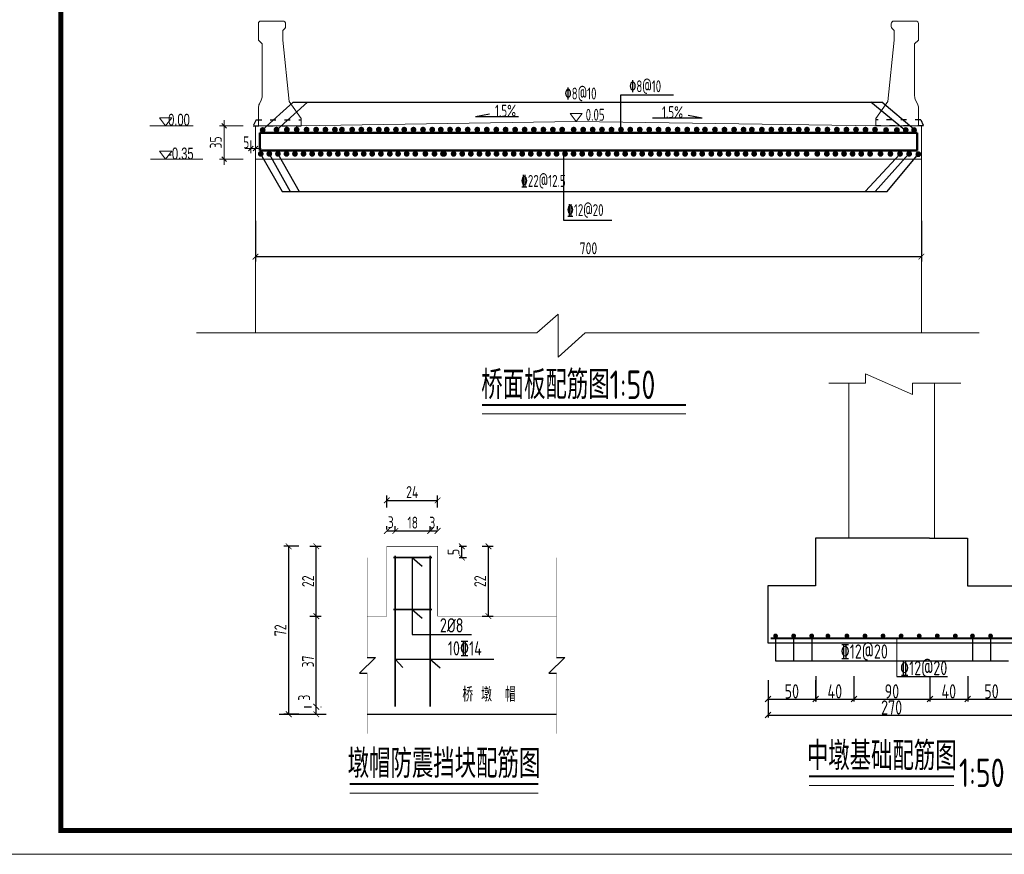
# Model space of a CAD drawing. Header units: inches. Extents: x 112594 to 193184, y 44995 to 116598.
# Tile 5 of 153: x 117763 to 119833, y 44995 to 46749. Entities that reach past the tile are written whole.
import ezdxf

# ---------------------------------------------------------------- set-up
doc = ezdxf.new("R2010")
doc.units = ezdxf.units.IN
doc.header["$MEASUREMENT"] = 0
doc.linetypes.add('ACAD_ISO03W100', pattern=[30, 12, -18])
doc.layers.get('0').update_dxf_attribs({"lineweight": 15})
for name, color, linetype in [('1', 7, 'Continuous'), ('尺寸', 7, 'Continuous'), ('配筋2', 2, 'Continuous')]:
    doc.layers.add(name, color=color, linetype=linetype)
for name, color, linetype, lineweight in [('2CSX', 1, 'Continuous', 40), ('BM1', 7, 'Continuous', 15), ('文字', 7, 'Continuous', 20), ('标准线', 2, 'Continuous', 20), ('细实线', 4, 'Continuous', 25), ('虚线', 2, 'ACAD_ISO03W100', 25), ('轮廓线', 1, 'Continuous', 40), ('配筋1', 1, 'Continuous', 50)]:
    doc.layers.add(name, color=color, linetype=linetype, lineweight=lineweight)
doc.styles.add('HZTXT', font='tssdeng.shx', dxfattribs={"width": 0.75, "bigfont": 'hztxt.shx'})
doc.styles.get("Standard").update_dxf_attribs({"font": 'hztxt_e.shx', "width": 0.7, "bigfont": 'hztxt.shx'})
doc.styles.add('TSSD_Dimension', font='Tssdeng.shx', dxfattribs={"width": 0.7, "bigfont": 'hztxt.shx'})
doc.dimstyles.new('3', dxfattribs={"dimtxt": 25, "dimasz": 12, "dimexe": 10, "dimexo": 30, "dimgap": 5, "dimtad": 1, "dimdec": 0, "dimzin": 0, "dimdsep": 46, "dimtxsty": 'HZTXT', "dimblk": 'ARCHTICK', "dimcen": 0, "dimclrt": 7, "dimazin": 2, "dimtfac": 1, "dimtdec": 0, "dimtix": 1, "dimtmove": 2, "dimatfit": 3, "dimfxl": 250, "dimtolj": 1, "dimtzin": 0, "dimarcsym": 0})
doc.dimstyles.new('6', dxfattribs={"dimtxt": 25, "dimasz": 12, "dimexe": 10, "dimexo": 130, "dimgap": 5, "dimtad": 1, "dimdec": 0, "dimzin": 0, "dimdsep": 46, "dimtxsty": 'HZTXT', "dimblk": 'ARCHTICK', "dimcen": 0, "dimclrt": 7, "dimazin": 2, "dimtfac": 1, "dimtdec": 0, "dimtix": 1, "dimtmove": 2, "dimatfit": 3, "dimfxl": 250, "dimtolj": 1, "dimtzin": 0, "dimarcsym": 0})
doc.dimstyles.new('ISO-25', dxfattribs={"dimtxt": 25, "dimasz": 10, "dimexe": 10, "dimexo": 12, "dimgap": 4, "dimtad": 1, "dimdec": 0, "dimdsep": 46, "dimtxsty": 'HZTXT', "dimblk": 'OBLIQUE', "dimcen": 2.5, "dimdle": 12, "dimclrd": 3, "dimclre": 3, "dimclrt": 3, "dimadec": 0, "dimazin": 0, "dimtfac": 1, "dimtdec": 0, "dimtmove": 2, "dimatfit": 3, "dimfxl": 40, "dimfxlon": 1, "dimarcsym": 0})
doc.dimstyles.new('副本STANDARD', dxfattribs={"dimtxt": 45, "dimasz": 7.5, "dimexe": 5, "dimexo": 2.5, "dimgap": 1, "dimtad": 1, "dimdec": 0, "dimzin": 1, "dimdsep": 46, "dimtxsty": 'HZTXT', "dimblk1": 'OBLIQUE', "dimblk2": 'OBLIQUE', "dimsah": 1, "dimcen": 10, "dimclrd": 4, "dimclre": 4, "dimclrt": 4, "dimadec": 0, "dimazin": 0, "dimtfac": 1, "dimtdec": 0, "dimtmove": 2, "dimatfit": 3, "dimldrblk": 'OBLIQUE', "dimfxl": 1, "dimtolj": 1, "dimtzin": 0, "dimarcsym": 0})

# ---------------------------------------------------------------- blocks, each defined once
blk = doc.blocks.new('_ArchTick')
at = {"color": 0, "linetype": 'ByBlock', "const_width": 0.15}
blk.add_lwpolyline([(-0.5, -0.5), (0.5, 0.5)], dxfattribs=at)
blk = doc.blocks.new('*D2239')
at = {"color": 0, "lineweight": -2}
for p, q in [((118686.8, 45642.5), (118702.4, 45642.5)), ((118692.4, 45618.8), (118692.4, 45642.5)), ((118686.8, 45618.8), (118702.4, 45618.8))]:
    blk.add_line(p, q, dxfattribs=at)
at = {"color": 0, "lineweight": -2, "xscale": 12, "yscale": 12, "zscale": 12}
for p, rotation in [((118692.4, 45642.5), 90), ((118692.4, 45618.8), 270)]:
    blk.add_blockref('_ArchTick', p, dxfattribs=dict(at, rotation=rotation))
at = {"color": 7, "insert": (118674.9, 45630.6), "char_height": 25, "attachment_point": 5, "rotation": 90, "style": 'HZTXT'}
blk.add_mtext('\\A1;5', dxfattribs=at)
blk = doc.blocks.new('*D2240')
at = {"color": 0, "lineweight": -2}
for p, q in [((118734.9, 45642.5), (118758.3, 45642.5)), ((118748.3, 45495.7), (118748.3, 45642.5)), ((118734.9, 45495.7), (118758.3, 45495.7))]:
    blk.add_line(p, q, dxfattribs=at)
at = {"color": 0, "lineweight": -2, "xscale": 12, "yscale": 12, "zscale": 12}
for p, rotation in [((118748.3, 45642.5), 90), ((118748.3, 45495.7), 270)]:
    blk.add_blockref('_ArchTick', p, dxfattribs=dict(at, rotation=rotation))
at = {"color": 7, "insert": (118730.8, 45569.1), "char_height": 25, "attachment_point": 5, "rotation": 90, "style": 'HZTXT'}
blk.add_mtext('\\A1;22', dxfattribs=at)
blk = doc.blocks.new('*D2241')
at = {"color": 0, "lineweight": -2}
for p, q in [((118534.7, 45724.2), (118534.7, 45749)), ((118641.4, 45724.2), (118641.4, 45749)), ((118534.7, 45739), (118641.4, 45739))]:
    blk.add_line(p, q, dxfattribs=at)
at = {"color": 0, "lineweight": -2, "xscale": 12, "yscale": 12, "zscale": 12, "rotation": 180}
blk.add_blockref('_ArchTick', (118534.7, 45739), dxfattribs=at)
at = {"color": 0, "lineweight": -2, "xscale": 12, "yscale": 12, "zscale": 12}
blk.add_blockref('_ArchTick', (118641.4, 45739), dxfattribs=at)
at = {"color": 7, "insert": (118588.1, 45756.5), "char_height": 25, "attachment_point": 5, "style": 'HZTXT'}
blk.add_mtext('\\A1;24', dxfattribs=at)
blk = doc.blocks.new('*D2242')
at = {"color": 0, "lineweight": -2}
for p, q in [((118625.6, 45676), (118625.6, 45684.7)), ((118625.6, 45674.7), (118641.4, 45674.7)), ((118641.4, 45678), (118641.4, 45684.7))]:
    blk.add_line(p, q, dxfattribs=at)
at = {"color": 0, "lineweight": -2, "xscale": 12, "yscale": 12, "zscale": 12, "rotation": 180}
blk.add_blockref('_ArchTick', (118625.6, 45674.7), dxfattribs=at)
at = {"color": 0, "lineweight": -2, "xscale": 12, "yscale": 12, "zscale": 12}
blk.add_blockref('_ArchTick', (118641.4, 45674.7), dxfattribs=at)
at = {"color": 7, "insert": (118630.3, 45692.1), "char_height": 25, "attachment_point": 5, "style": 'HZTXT'}
blk.add_mtext('\\A1;3', dxfattribs=at)
blk = doc.blocks.new('*D2243')
at = {"color": 0, "lineweight": -2}
for p, q in [((118552.5, 45676), (118552.5, 45684.7)), ((118552.5, 45674.7), (118625.6, 45674.7)), ((118625.6, 45676), (118625.6, 45684.7))]:
    blk.add_line(p, q, dxfattribs=at)
at = {"color": 0, "lineweight": -2, "xscale": 12, "yscale": 12, "zscale": 12, "rotation": 180}
blk.add_blockref('_ArchTick', (118552.5, 45674.7), dxfattribs=at)
at = {"color": 0, "lineweight": -2, "xscale": 12, "yscale": 12, "zscale": 12}
blk.add_blockref('_ArchTick', (118625.6, 45674.7), dxfattribs=at)
at = {"color": 7, "insert": (118589.1, 45692.2), "char_height": 25, "attachment_point": 5, "style": 'HZTXT'}
blk.add_mtext('\\A1;18', dxfattribs=at)
blk = doc.blocks.new('*D2244')
at = {"color": 0, "lineweight": -2}
for p, q in [((118534.7, 45678), (118534.7, 45684.7)), ((118534.7, 45674.7), (118552.5, 45674.7)), ((118552.5, 45676), (118552.5, 45684.7))]:
    blk.add_line(p, q, dxfattribs=at)
at = {"color": 0, "lineweight": -2, "xscale": 12, "yscale": 12, "zscale": 12, "rotation": 180}
blk.add_blockref('_ArchTick', (118534.7, 45674.7), dxfattribs=at)
at = {"color": 0, "lineweight": -2, "xscale": 12, "yscale": 12, "zscale": 12}
blk.add_blockref('_ArchTick', (118552.5, 45674.7), dxfattribs=at)
at = {"color": 7, "insert": (118542.9, 45693), "char_height": 25, "attachment_point": 5, "style": 'HZTXT'}
blk.add_mtext('\\A1;3', dxfattribs=at)
blk = doc.blocks.new('*D2245')
at = {"color": 0, "lineweight": -2}
for p, q in [((118349.4, 45642.5), (118318.3, 45642.5)), ((118328.3, 45289.5), (118328.3, 45642.5)), ((118349.4, 45289.5), (118318.3, 45289.5))]:
    blk.add_line(p, q, dxfattribs=at)
at = {"color": 0, "lineweight": -2, "xscale": 12, "yscale": 12, "zscale": 12}
for p, rotation in [((118328.3, 45642.5), 90), ((118328.3, 45289.5), 270)]:
    blk.add_blockref('_ArchTick', p, dxfattribs=dict(at, rotation=rotation))
at = {"color": 7, "insert": (118310.8, 45466), "char_height": 25, "attachment_point": 5, "rotation": 90, "style": 'HZTXT'}
blk.add_mtext('\\A1;72', dxfattribs=at)
blk = doc.blocks.new('*D2246')
at = {"color": 0, "lineweight": -2}
for p, q in [((118361, 45305.3), (118376.3, 45305.3)), ((118386.3, 45289.5), (118386.3, 45305.3)), ((118388, 45289.5), (118396.3, 45289.5))]:
    blk.add_line(p, q, dxfattribs=at)
at = {"color": 0, "lineweight": -2, "xscale": 12, "yscale": 12, "zscale": 12}
for p, rotation in [((118386.3, 45305.3), 90), ((118386.3, 45289.5), 270)]:
    blk.add_blockref('_ArchTick', p, dxfattribs=dict(at, rotation=rotation))
at = {"color": 7, "insert": (118360.8, 45324.4), "char_height": 25, "attachment_point": 5, "rotation": 90, "style": 'HZTXT'}
blk.add_mtext('\\A1;3', dxfattribs=at)
blk = doc.blocks.new('*D2247')
at = {"color": 0, "lineweight": -2}
for p, q in [((118372.9, 45642.5), (118396.4, 45642.5)), ((118386.4, 45495.7), (118386.4, 45642.5)), ((118372.9, 45495.7), (118396.4, 45495.7))]:
    blk.add_line(p, q, dxfattribs=at)
at = {"color": 0, "lineweight": -2, "xscale": 12, "yscale": 12, "zscale": 12}
for p, rotation in [((118386.4, 45642.5), 90), ((118386.4, 45495.7), 270)]:
    blk.add_blockref('_ArchTick', p, dxfattribs=dict(at, rotation=rotation))
at = {"color": 7, "insert": (118368.9, 45569.1), "char_height": 25, "attachment_point": 5, "rotation": 90, "style": 'HZTXT'}
blk.add_mtext('\\A1;22', dxfattribs=at)
blk = doc.blocks.new('*D2248')
at = {"color": 0, "lineweight": -2}
for p, q in [((118372.9, 45495.7), (118396.4, 45495.7)), ((118386.4, 45305.3), (118386.4, 45495.7)), ((118396.2, 45305.3), (118396.4, 45305.3))]:
    blk.add_line(p, q, dxfattribs=at)
at = {"color": 0, "lineweight": -2, "xscale": 12, "yscale": 12, "zscale": 12}
for p, rotation in [((118386.4, 45495.7), 90), ((118386.4, 45305.3), 270)]:
    blk.add_blockref('_ArchTick', p, dxfattribs=dict(at, rotation=rotation))
at = {"color": 7, "insert": (118368.9, 45400.5), "char_height": 25, "attachment_point": 5, "rotation": 90, "style": 'HZTXT'}
blk.add_mtext('\\A1;37', dxfattribs=at)
blk = doc.blocks.new('_Oblique')
at = {"color": 0, "linetype": 'ByBlock', "lineweight": -2}
blk.add_line((-0.5, -0.5), (0.5, 0.5), dxfattribs=at)
blk = doc.blocks.new('*D2269')
at = {"layer": '2CSX', "color": 4, "lineweight": -2}
for p, q in [((119436.3, 45369.8), (119436.3, 45316.6)), ((119516.6, 45369.8), (119516.6, 45316.6)), ((119436.3, 45321.6), (119516.6, 45321.6))]:
    blk.add_line(p, q, dxfattribs=at)
at = {"layer": '2CSX', "color": 4, "lineweight": -2, "xscale": 12, "yscale": 12, "zscale": 12, "rotation": 180}
blk.add_blockref('_Oblique', (119436.3, 45321.6), dxfattribs=at)
at = {"layer": '2CSX', "color": 4, "lineweight": -2, "xscale": 12, "yscale": 12, "zscale": 12}
blk.add_blockref('_Oblique', (119516.6, 45321.6), dxfattribs=at)
at = {"layer": '2CSX', "color": 4, "lineweight": -3, "insert": (119476.5, 45337.6), "char_height": 30, "attachment_point": 5, "style": 'HZTXT'}
blk.add_mtext('\\A1;40', dxfattribs=at)
blk = doc.blocks.new('*D2270')
at = {"layer": '2CSX', "color": 4, "lineweight": -2}
for p, q in [((119516.6, 45369.8), (119516.6, 45316.6)), ((119676.3, 45369.8), (119676.3, 45316.6)), ((119516.6, 45321.6), (119676.3, 45321.6))]:
    blk.add_line(p, q, dxfattribs=at)
at = {"layer": '2CSX', "color": 4, "lineweight": -2, "xscale": 12, "yscale": 12, "zscale": 12, "rotation": 180}
blk.add_blockref('_Oblique', (119516.6, 45321.6), dxfattribs=at)
at = {"layer": '2CSX', "color": 4, "lineweight": -2, "xscale": 12, "yscale": 12, "zscale": 12}
blk.add_blockref('_Oblique', (119676.3, 45321.6), dxfattribs=at)
at = {"layer": '2CSX', "color": 4, "lineweight": -3, "insert": (119596.5, 45337.6), "char_height": 30, "attachment_point": 5, "style": 'HZTXT'}
blk.add_mtext('\\A1;90', dxfattribs=at)
blk = doc.blocks.new('*D2271')
at = {"layer": '2CSX', "color": 4, "lineweight": -2}
for p, q in [((119676.3, 45369.8), (119676.3, 45316.6)), ((119755.8, 45369.8), (119755.8, 45316.6)), ((119676.3, 45321.6), (119755.8, 45321.6))]:
    blk.add_line(p, q, dxfattribs=at)
at = {"layer": '2CSX', "color": 4, "lineweight": -2, "xscale": 12, "yscale": 12, "zscale": 12, "rotation": 180}
blk.add_blockref('_Oblique', (119676.3, 45321.6), dxfattribs=at)
at = {"layer": '2CSX', "color": 4, "lineweight": -2, "xscale": 12, "yscale": 12, "zscale": 12}
blk.add_blockref('_Oblique', (119755.8, 45321.6), dxfattribs=at)
at = {"layer": '2CSX', "color": 4, "lineweight": -3, "insert": (119716.1, 45337.6), "char_height": 30, "attachment_point": 5, "style": 'HZTXT'}
blk.add_mtext('\\A1;40', dxfattribs=at)
blk = doc.blocks.new('*D2272')
at = {"layer": '2CSX', "color": 4, "lineweight": -2}
for p, q in [((119755.8, 45369.8), (119755.8, 45316.6)), ((119855.8, 45369.8), (119855.8, 45316.6)), ((119755.8, 45321.6), (119855.8, 45321.6))]:
    blk.add_line(p, q, dxfattribs=at)
at = {"layer": '2CSX', "color": 4, "lineweight": -2, "xscale": 12, "yscale": 12, "zscale": 12, "rotation": 180}
blk.add_blockref('_Oblique', (119755.8, 45321.6), dxfattribs=at)
at = {"layer": '2CSX', "color": 4, "lineweight": -2, "xscale": 12, "yscale": 12, "zscale": 12}
blk.add_blockref('_Oblique', (119855.8, 45321.6), dxfattribs=at)
at = {"layer": '2CSX', "color": 4, "lineweight": -3, "insert": (119805.8, 45337.6), "char_height": 30, "attachment_point": 5, "style": 'HZTXT'}
blk.add_mtext('\\A1;50', dxfattribs=at)
blk = doc.blocks.new('*D2273')
at = {"layer": '2CSX', "color": 4, "lineweight": -2}
for p, q in [((119336.1, 45361.4), (119336.1, 45316.6)), ((119436.1, 45361.4), (119436.1, 45316.6)), ((119336.1, 45321.6), (119436.1, 45321.6))]:
    blk.add_line(p, q, dxfattribs=at)
at = {"layer": '2CSX', "color": 4, "lineweight": -2, "xscale": 12, "yscale": 12, "zscale": 12, "rotation": 180}
blk.add_blockref('_Oblique', (119336.1, 45321.6), dxfattribs=at)
at = {"layer": '2CSX', "color": 4, "lineweight": -2, "xscale": 12, "yscale": 12, "zscale": 12}
blk.add_blockref('_Oblique', (119436.1, 45321.6), dxfattribs=at)
at = {"layer": '2CSX', "color": 4, "lineweight": -3, "insert": (119386.1, 45337.6), "char_height": 30, "attachment_point": 5, "style": 'HZTXT'}
blk.add_mtext('\\A1;50', dxfattribs=at)
blk = doc.blocks.new('*D2274')
at = {"layer": '2CSX', "color": 4, "lineweight": -2}
for p, q in [((119855.8, 45334.4), (119855.8, 45282.8)), ((119336.1, 45327.6), (119336.1, 45282.8)), ((119336.1, 45287.8), (119855.8, 45287.8))]:
    blk.add_line(p, q, dxfattribs=at)
at = {"layer": '2CSX', "color": 4, "lineweight": -2, "xscale": 12, "yscale": 12, "zscale": 12, "rotation": 180}
blk.add_blockref('_Oblique', (119336.1, 45287.8), dxfattribs=at)
at = {"layer": '2CSX', "color": 4, "lineweight": -2, "xscale": 12, "yscale": 12, "zscale": 12}
blk.add_blockref('_Oblique', (119855.8, 45287.8), dxfattribs=at)
at = {"layer": '2CSX', "color": 4, "lineweight": -3, "insert": (119595.9, 45303.8), "char_height": 30, "attachment_point": 5, "style": 'HZTXT'}
blk.add_mtext('\\A1;270', dxfattribs=at)
blk = doc.blocks.new('*D2342')
at = {"color": 0, "lineweight": -2}
for p, q in [((118258.5, 46326.2), (118258.5, 46241.2)), ((119658.5, 46326.2), (119658.5, 46241.2)), ((118258.5, 46251.2), (119658.5, 46251.2))]:
    blk.add_line(p, q, dxfattribs=at)
at = {"color": 0, "lineweight": -2, "xscale": 12, "yscale": 12, "zscale": 12, "rotation": 180}
blk.add_blockref('_ArchTick', (118258.5, 46251.2), dxfattribs=at)
at = {"color": 0, "lineweight": -2, "xscale": 12, "yscale": 12, "zscale": 12}
blk.add_blockref('_ArchTick', (119658.5, 46251.2), dxfattribs=at)
at = {"color": 7, "insert": (118958.5, 46268.7), "char_height": 25, "attachment_point": 5, "style": 'HZTXT'}
blk.add_mtext('\\A1;700', dxfattribs=at)
blk = doc.blocks.new('*D2331')
at = {"layer": '细实线', "color": 3, "lineweight": 15}
for p, q in [((118248.5, 46495.1), (118248.5, 46468.6)), ((118258.5, 46495.1), (118258.5, 46468.6)), ((118236.5, 46478.6), (118270.5, 46478.6))]:
    blk.add_line(p, q, dxfattribs=at)
at = {"layer": '细实线', "color": 3, "lineweight": 15, "xscale": 10, "yscale": 10, "zscale": 10, "rotation": 180}
blk.add_blockref('_Oblique', (118248.5, 46478.6), dxfattribs=at)
at = {"layer": '细实线', "color": 3, "lineweight": 15, "xscale": 10, "yscale": 10, "zscale": 10}
blk.add_blockref('_Oblique', (118258.5, 46478.6), dxfattribs=at)
at = {"layer": '细实线', "color": 3, "insert": (118238.9, 46491.4), "char_height": 25, "attachment_point": 5, "style": 'HZTXT'}
blk.add_mtext('5', dxfattribs=at)
blk = doc.blocks.new('*D2332')
at = {"layer": '细实线', "color": 3, "lineweight": 15}
for p, q in [((118192.6, 46538.2), (118192.6, 46444.2)), ((118232.6, 46526.2), (118182.6, 46526.2)), ((118232.6, 46456.2), (118182.6, 46456.2))]:
    blk.add_line(p, q, dxfattribs=at)
at = {"layer": '细实线', "color": 3, "lineweight": 15, "xscale": 10, "yscale": 10, "zscale": 10}
for p, rotation in [((118192.6, 46526.2), 90), ((118192.6, 46456.2), 270)]:
    blk.add_blockref('_Oblique', p, dxfattribs=dict(at, rotation=rotation))
at = {"layer": '细实线', "color": 3, "insert": (118175.1, 46491.2), "char_height": 25, "attachment_point": 5, "rotation": 90, "style": 'HZTXT'}
blk.add_mtext('35', dxfattribs=at)
blk = doc.blocks.new('三角形')
at = {"layer": '轮廓线', "color": 0, "lineweight": 20}
for p, q in [((24441.9, 199232.1), (24477.5, 199232.1)), ((24459.3, 199208.6), (24441.9, 199232.1)), ((24477.5, 199232.1), (24459.3, 199208.6))]:
    blk.add_line(p, q, dxfattribs=at)

msp = doc.modelspace()

# ---------------------------------------------------------------- hatches: boundary and pattern name
at = {"layer": '配筋1'}
for points in [[(118279.65589, 46517.26965, 1), (118267.48519, 46517.26965, 1)], [(118308.81798, 46518.11604, 1), (118296.64729, 46518.11604, 1)], [(118330.55376, 46518.11604, 1), (118318.38306, 46518.11604, 1)], [(118351.2336, 46518.11604, 1), (118339.06291, 46518.11604, 1)], [(118372.02623, 46518.11604, 1), (118359.85554, 46518.11604, 1)], [(118392.02623, 46518.11604, 1), (118379.85554, 46518.11604, 1)], [(118411.57163, 46518.11604, 1), (118399.40093, 46518.11604, 1)], [(118431.57163, 46518.11604, 1), (118419.40093, 46518.11604, 1)], [(118446.36833, 46518.11604, 1), (118434.19763, 46518.11604, 1)], [(118467.76099, 46518.11604, 1), (118455.59029, 46518.11604, 1)], [(118487.1486, 46518.11604, 1), (118474.97791, 46518.11604, 1)], [(118504.49966, 46518.11604, 1), (118492.32897, 46518.11604, 1)], [(118523.88728, 46518.11604, 1), (118511.71658, 46518.11604, 1)], [(118540.54942, 46518.11604, 1), (118528.37873, 46518.11604, 1)], [(118559.93704, 46518.11604, 1), (118547.76634, 46518.11604, 1)], [(118577.40536, 46518.11604, 1), (118565.23466, 46518.11604, 1)], [(118596.79297, 46518.11604, 1), (118584.62228, 46518.11604, 1)], [(118616.80069, 46518.11604, 1), (118604.62999, 46518.11604, 1)], [(118636.1883, 46518.11604, 1), (118624.01761, 46518.11604, 1)], [(118654.22828, 46518.11604, 1), (118642.05759, 46518.11604, 1)], [(118673.6159, 46518.11604, 1), (118661.4452, 46518.11604, 1)], [(118690.70816, 46518.11604, 1), (118678.53747, 46518.11604, 1)], [(118710.70816, 46518.11604, 1), (118698.53747, 46518.11604, 1)], [(118730.90109, 46518.11604, 1), (118718.7304, 46518.11604, 1)], [(118750.90109, 46518.11604, 1), (118738.7304, 46518.11604, 1)], [(118770.90109, 46518.11604, 1), (118758.7304, 46518.11604, 1)], [(118790.44648, 46518.11604, 1), (118778.27579, 46518.11604, 1)], [(118810.44648, 46518.11604, 1), (118798.27579, 46518.11604, 1)], [(118830.44648, 46518.11604, 1), (118818.27579, 46518.11604, 1)], [(118849.8341, 46518.11604, 1), (118837.6634, 46518.11604, 1)], [(118869.8341, 46518.11604, 1), (118857.6634, 46518.11604, 1)], [(118889.8341, 46518.11604, 1), (118877.6634, 46518.11604, 1)], [(118909.37949, 46518.11604, 1), (118897.2088, 46518.11604, 1)], [(118933.52915, 46518.11604, 1), (118921.35846, 46518.11604, 1)], [(118953.52915, 46518.11604, 1), (118941.35846, 46518.11604, 1)], [(118973.52915, 46518.11604, 1), (118961.35846, 46518.11604, 1)], [(118993.07454, 46518.11604, 1), (118980.90385, 46518.11604, 1)], [(119013.07454, 46518.11604, 1), (119000.90385, 46518.11604, 1)], [(119033.07454, 46518.11604, 1), (119020.90385, 46518.11604, 1)], [(119052.46216, 46518.11604, 1), (119040.29146, 46518.11604, 1)], [(119072.46216, 46518.11604, 1), (119060.29146, 46518.11604, 1)], [(119092.46216, 46518.11604, 1), (119080.29146, 46518.11604, 1)], [(119112.00755, 46518.11604, 1), (119099.83686, 46518.11604, 1)], [(119132.00755, 46518.11604, 1), (119119.83686, 46518.11604, 1)], [(119152.00755, 46518.11604, 1), (119139.83686, 46518.11604, 1)], [(119172.20048, 46518.11604, 1), (119160.02978, 46518.11604, 1)], [(119192.20048, 46518.11604, 1), (119180.02978, 46518.11604, 1)], [(119209.55443, 46518.11604, 1), (119197.38373, 46518.11604, 1)], [(119230.57665, 46518.11604, 1), (119218.40596, 46518.11604, 1)], [(119250.57665, 46518.11604, 1), (119238.40596, 46518.11604, 1)], [(119270.76958, 46518.11604, 1), (119258.59888, 46518.11604, 1)], [(119290.76958, 46518.11604, 1), (119278.59888, 46518.11604, 1)], [(119308.12353, 46518.11604, 1), (119295.95283, 46518.11604, 1)], [(119329.14331, 46518.11604, 1), (119316.97262, 46518.11604, 1)], [(119349.14331, 46518.11604, 1), (119336.97262, 46518.11604, 1)], [(119369.33624, 46518.11604, 1), (119357.16554, 46518.11604, 1)], [(119387.02936, 46518.11604, 1), (119374.85867, 46518.11604, 1)], [(119406.67958, 46518.11604, 1), (119394.50889, 46518.11604, 1)], [(119424.03353, 46518.11604, 1), (119411.86284, 46518.11604, 1)], [(119446.89777, 46518.11604, 1), (119434.72708, 46518.11604, 1)], [(119466.89777, 46518.11604, 1), (119454.72708, 46518.11604, 1)], [(119486.89777, 46518.11604, 1), (119474.72708, 46518.11604, 1)], [(119506.89777, 46518.11604, 1), (119494.72708, 46518.11604, 1)], [(119527.0907, 46518.11604, 1), (119514.92, 46518.11604, 1)], [(119547.0907, 46518.11604, 1), (119534.92, 46518.11604, 1)], [(119567.0907, 46518.11604, 1), (119554.92, 46518.11604, 1)], [(119590.27222, 46517.26965, 1), (119578.10152, 46517.26965, 1)], [(119613.04299, 46517.26965, 1), (119600.87229, 46517.26965, 1)], [(119631.60183, 46517.26965, 1), (119619.43113, 46517.26965, 1)], [(119649.11392, 46517.26965, 1), (119636.94323, 46517.26965, 1)], [(118275.65589, 46467.24215, 1), (118263.48519, 46467.24215, 1)], [(118293.65589, 46467.24215, 1), (118281.48519, 46467.24215, 1)], [(118311.79033, 46467.24215, 1), (118299.61964, 46467.24215, 1)], [(118329.79033, 46467.24215, 1), (118317.61964, 46467.24215, 1)], [(118347.59632, 46467.24215, 1), (118335.42562, 46467.24215, 1)], [(118365.59632, 46467.24215, 1), (118353.42562, 46467.24215, 1)], [(118383.73076, 46467.24215, 1), (118371.56007, 46467.24215, 1)], [(118401.73076, 46467.24215, 1), (118389.56007, 46467.24215, 1)], [(118419.91684, 46467.24215, 1), (118407.74614, 46467.24215, 1)], [(118437.91684, 46467.24215, 1), (118425.74614, 46467.24215, 1)], [(118456.38281, 46467.24215, 1), (118444.21211, 46467.24215, 1)], [(118474.20518, 46467.24215, 1), (118462.03448, 46467.24215, 1)], [(118492.11494, 46467.24215, 1), (118479.94424, 46467.24215, 1)], [(118509.95885, 46467.24215, 1), (118497.78815, 46467.24215, 1)], [(118528.31366, 46467.24215, 1), (118516.14296, 46467.24215, 1)], [(118547.03182, 46467.24215, 1), (118534.86113, 46467.24215, 1)], [(118564.38537, 46467.24215, 1), (118552.21467, 46467.24215, 1)], [(118582.44266, 46467.24215, 1), (118570.27197, 46467.24215, 1)], [(118600.57494, 46467.24215, 1), (118588.40425, 46467.24215, 1)], [(118621.7313, 46467.24215, 1), (118609.56061, 46467.24215, 1)], [(118640.97581, 46467.24215, 1), (118628.80511, 46467.24215, 1)], [(118658.70794, 46467.24215, 1), (118646.53724, 46467.24215, 1)], [(118661.01511, 46467.24215, 1), (118648.84441, 46467.24215, 1)], [(118681.12143, 46467.24215, 1), (118668.95074, 46467.24215, 1)], [(118699.30751, 46467.24215, 1), (118687.13681, 46467.24215, 1)], [(118717.30751, 46467.24215, 1), (118705.13681, 46467.24215, 1)], [(118735.44195, 46467.24215, 1), (118723.27126, 46467.24215, 1)], [(118753.44195, 46467.24215, 1), (118741.27126, 46467.24215, 1)], [(118771.24793, 46467.24215, 1), (118759.07724, 46467.24215, 1)], [(118789.24793, 46467.24215, 1), (118777.07724, 46467.24215, 1)], [(118807.38238, 46467.24215, 1), (118795.21168, 46467.24215, 1)], [(118825.38238, 46467.24215, 1), (118813.21168, 46467.24215, 1)], [(118843.39901, 46467.24215, 1), (118831.22831, 46467.24215, 1)], [(118861.39901, 46467.24215, 1), (118849.22831, 46467.24215, 1)], [(118879.53345, 46467.24215, 1), (118867.36276, 46467.24215, 1)], [(118897.53345, 46467.24215, 1), (118885.36276, 46467.24215, 1)], [(118915.33943, 46467.24215, 1), (118903.16874, 46467.24215, 1)], [(118933.33943, 46467.24215, 1), (118921.16874, 46467.24215, 1)], [(118951.47388, 46467.24215, 1), (118939.30318, 46467.24215, 1)], [(118969.47388, 46467.24215, 1), (118957.30318, 46467.24215, 1)], [(118987.65995, 46467.24215, 1), (118975.48926, 46467.24215, 1)], [(119005.65995, 46467.24215, 1), (118993.48926, 46467.24215, 1)], [(119023.7944, 46467.24215, 1), (119011.6237, 46467.24215, 1)], [(119041.7944, 46467.24215, 1), (119029.6237, 46467.24215, 1)], [(119059.60038, 46467.24215, 1), (119047.42969, 46467.24215, 1)], [(119077.60038, 46467.24215, 1), (119065.42969, 46467.24215, 1)], [(119095.73483, 46467.24215, 1), (119083.56413, 46467.24215, 1)], [(119113.73483, 46467.24215, 1), (119101.56413, 46467.24215, 1)], [(119131.62124, 46467.24215, 1), (119119.45055, 46467.24215, 1)], [(119149.75569, 46467.24215, 1), (119137.58499, 46467.24215, 1)], [(119167.75569, 46467.24215, 1), (119155.58499, 46467.24215, 1)], [(119185.77232, 46467.24215, 1), (119173.60162, 46467.24215, 1)], [(119203.77232, 46467.24215, 1), (119191.60162, 46467.24215, 1)], [(119222.92358, 46467.24215, 1), (119210.75289, 46467.24215, 1)], [(119240.81, 46467.24215, 1), (119228.6393, 46467.24215, 1)], [(119258.94444, 46467.24215, 1), (119246.77375, 46467.24215, 1)], [(119276.94444, 46467.24215, 1), (119264.77375, 46467.24215, 1)], [(119294.96107, 46467.24215, 1), (119282.79038, 46467.24215, 1)], [(119312.96107, 46467.24215, 1), (119300.79038, 46467.24215, 1)], [(119331.07891, 46467.24215, 1), (119318.90822, 46467.24215, 1)], [(119349.07891, 46467.24215, 1), (119336.90822, 46467.24215, 1)], [(119367.63307, 46467.24215, 1), (119355.46237, 46467.24215, 1)], [(119385.32619, 46467.24215, 1), (119373.15549, 46467.24215, 1)], [(119402.97641, 46467.24215, 1), (119390.80572, 46467.24215, 1)], [(119423.11813, 46467.24215, 1), (119410.94744, 46467.24215, 1)], [(119445.73268, 46467.24215, 1), (119433.56198, 46467.24215, 1)], [(119465.73268, 46467.24215, 1), (119453.56198, 46467.24215, 1)], [(119483.73268, 46467.24215, 1), (119471.56198, 46467.24215, 1)], [(119501.91875, 46467.24215, 1), (119489.74806, 46467.24215, 1)], [(119519.91875, 46467.24215, 1), (119507.74806, 46467.24215, 1)], [(119538.0532, 46467.24215, 1), (119525.8825, 46467.24215, 1)], [(119556.74761, 46467.24215, 1), (119544.57692, 46467.24215, 1)], [(119578.62094, 46467.24215, 1), (119566.45025, 46467.24215, 1)], [(119599.39869, 46467.24215, 1), (119587.228, 46467.24215, 1)], [(119619.61638, 46467.24215, 1), (119607.44568, 46467.24215, 1)], [(119638.90608, 46467.24215, 1), (119626.73538, 46467.24215, 1)], [(119658.14046, 46466.4682, 1), (119645.96976, 46466.4682, 1)]]:
    msp.add_hatch(color=256, dxfattribs=at).paths.add_polyline_path(points)

# ---------------------------------------------------------------- linework, layer by layer
for p, q in [((118348.48518, 46526.15679), (118932.41334, 46534.95202)), ((118932.41334, 46534.95202), (119568.48518, 46526.15679)), ((118127.29584, 46526.15682), (118036.36814, 46526.15682)), ((118258.48518, 46450.15679), (118258.48518, 46526.15679)), ((118258.48518, 46526.15679), (118348.48518, 46526.15679)), ((119658.48518, 46450.15679), (119658.48518, 46526.15679)), ((118147.67546, 46456.15682), (118037.88413, 46456.15682)), ((118258.48518, 46456.15679), (119658.48518, 46456.15679)), ((118258.48518, 46456.15679), (118258.48518, 46183.66094)), ((119658.48518, 46456.15679), (119658.48518, 46091.15805)), ((118258.48518, 46183.66094), (118258.48518, 46091.15805)), ((118895.00218, 46130.34723), (118849.8447, 46091.15805)), ((118895.00218, 46040.10288), (118895.00218, 46130.34723)), ((118849.8447, 46091.15805), (118134.78086, 46091.15805)), ((118951.44899, 46091.15805), (118895.00218, 46040.10288)), ((119658.48518, 46091.15805), (118951.44899, 46091.15805)), ((119658.48518, 46091.15805), (119780.09321, 46091.15805)), ((119505.76152, 45659.76984), (119505.76152, 45985.25236)), ((119685.76152, 45659.76984), (119685.76152, 45985.25236)), ((118734.76659, 45920.72106), (119037.16732, 45920.72106)), ((119037.16732, 45920.72106), (119163.30166, 45920.72106)), ((119606.79578, 45449.76984), (119606.79578, 45369.05076)), ((121924.19669, 44995.27013), (113438.54004, 44995.27013))]:
    msp.add_line(p, q)
at = {"lineweight": -3}
for p, q in [((118720.84695, 46545.74546), (118750.5366, 46551.54977)), ((118720.84695, 46545.74546), (118811.75787, 46545.74546)), ((119197.56785, 46542.03888), (119093.44763, 46542.03888)), ((119197.56785, 46542.03888), (119167.8782, 46547.84319))]:
    msp.add_line(p, q, dxfattribs=at)
at = {"ltscale": 2}
for p, q in [((119540.79965, 45985.25236), (119540.79965, 46005.01117)), ((119639.4532, 45961.54177), (119540.79965, 46005.01117)), ((119540.79965, 45985.25236), (119464.13119, 45985.25236)), ((119639.4532, 45985.25236), (119639.4532, 45961.54177)), ((119639.4532, 45985.25236), (119741.68345, 45985.25236)), ((119422.54117, 45139.97828), (119726.87725, 45139.97828)), ((118457.16745, 45123.80193), (118852.66159, 45123.80193))]:
    msp.add_line(p, q, dxfattribs=at)
for points in [[(118316.09115, 46746.20173, -0.4142135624), (118321.69115, 46740.60173), (118321.69115, 46740.20173), (118321.69115, 46734.52133, -0.1989123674), (118320.05095, 46730.56153), (118315.69115, 46726.20173), (118315.69115, 46706.20173), (118329.29115, 46577.20173), (118354.29115, 46541.20173), (118354.29115, 46526.20173), (118264.69115, 46526.20173), (118264.69115, 46563.48037, -0.1164338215), (118266.8026, 46572.42464), (118270.57969, 46579.97882, 0.1164338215), (118272.69115, 46588.92309), (118272.69115, 46698.20173), (118264.69115, 46706.20173), (118264.69115, 46741.20173, -0.4142135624), (118269.69115, 46746.20173)], [(119600.87922, 46746.20173, 0.4142135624), (119595.27922, 46740.60173), (119595.27922, 46740.20173), (119595.27922, 46734.52133, 0.1989123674), (119596.91942, 46730.56153), (119601.27922, 46726.20173), (119601.27922, 46706.20173), (119587.67922, 46577.20173), (119562.67922, 46541.20173), (119562.67922, 46526.20173), (119652.27922, 46526.20173), (119652.27922, 46563.48037, 0.1164338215), (119650.16776, 46572.42464), (119646.39067, 46579.97882, -0.1164338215), (119644.27922, 46588.92309), (119644.27922, 46698.20173), (119652.27922, 46706.20173), (119652.27922, 46741.20173, 0.4142135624), (119647.27922, 46746.20173)]]:
    msp.add_lwpolyline(points, format="xyb", close=True)
at = {"layer": '1', "linetype": 'Continuous', "ltscale": 2}
msp.add_line((118308.5372, 45289.46649), (118407.3747, 45289.46649), dxfattribs=at)
at = {"layer": 'BM1', "color": 0, "linetype": 'Continuous', "const_width": 9.99898}
msp.add_lwpolyline([(117849.21247, 45045.26503), (117849.21247, 47915.2722), (121874.20179, 47915.2722), (121874.20179, 45045.26503)], close=True, dxfattribs=at)
at = {"layer": 'BM1', "linetype": 'Continuous', "const_width": 3.51803}
for points in [[(118552.49274, 45622.70551), (118552.49274, 45305.28049)], [(118625.60924, 45622.70551), (118625.60924, 45305.28049)], [(118548.53924, 45618.75201), (118629.56274, 45618.75201)], [(118548.53924, 45509.66716), (118629.56274, 45509.66716)]]:
    msp.add_lwpolyline(points, dxfattribs=at)
at = {"layer": '尺寸', "ltscale": 2}
for p, q in [((119435.76152, 45659.76984), (119435.76152, 45559.76984)), ((119675.75893, 45659.76984), (119435.76152, 45659.76984)), ((119675.75893, 45659.76984), (119755.75893, 45659.76984)), ((119755.75893, 45659.76984), (119755.75893, 45559.76984)), ((118588.05099, 45618.75201), (118588.05099, 45457.35704)), ((118588.05099, 45618.75201), (118608.93721, 45600.60171)), ((119435.76152, 45559.76984), (119335.76152, 45559.76984)), ((119335.76152, 45559.76984), (119335.76152, 45439.76984)), ((119755.75893, 45559.76984), (119855.75893, 45559.76984)), ((118588.05099, 45509.66716), (118608.93721, 45491.51686)), ((118588.05099, 45457.35704), (118712.8609, 45457.35704)), ((119335.76152, 45439.76984), (119855.75893, 45439.76984)), ((119351.87228, 45451.67776), (119351.87228, 45401.63256)), ((119389.87228, 45454.17776), (119389.87228, 45401.63256)), ((119427.87228, 45454.17776), (119427.87228, 45401.63256)), ((119765.87228, 45454.17776), (119765.87228, 45401.63256)), ((119803.87228, 45454.17776), (119803.87228, 45401.63256)), ((118552.49274, 45404.98399), (118759.44651, 45404.98399)), ((118552.49274, 45404.98399), (118568.52757, 45387.56)), ((118625.60924, 45404.98399), (118646.49546, 45386.83369)), ((119351.87228, 45401.63256), (119841.87228, 45401.63256)), ((119606.79578, 45369.05076), (119713.60729, 45369.05076))]:
    msp.add_line(p, q, dxfattribs=at)
at = {"layer": '细实线'}
for p, q in [((118510.66344, 45408.82901), (118477.06393, 45376.16263)), ((118493.48673, 45408.82901), (118510.66344, 45408.82901)), ((118908.65932, 45408.82901), (118875.05981, 45376.16263)), ((118891.48261, 45408.82901), (118908.65932, 45408.82901)), ((118477.06393, 45376.16263), (118493.48673, 45376.16263)), ((118875.05981, 45376.16263), (118891.48261, 45376.16263)), ((118493.48673, 45289.46649), (118891.48261, 45289.46649))]:
    msp.add_line(p, q, dxfattribs=at)
at = {"layer": '细实线', "const_width": 0.89441}
for points in [[(118493.48673, 45495.68201), (118534.67874, 45495.68201), (118534.67874, 45642.47301), (118641.42324, 45642.47301), (118641.42324, 45495.68201)], [(118891.48261, 45495.68201), (118641.42324, 45495.68201), (118641.42324, 45642.47301), (118534.67874, 45642.47301), (118534.67874, 45495.68201)], [(118493.48673, 45618.75201), (118493.48673, 45408.82901)], [(118891.48261, 45618.75201), (118891.48261, 45408.82901)], [(118493.48673, 45376.16263), (118493.48673, 45248.83043)], [(118891.48261, 45376.16263), (118891.48261, 45248.83043)]]:
    msp.add_lwpolyline(points, dxfattribs=at)
at = {"layer": '虚线'}
for p, q in [((118259.63534, 46538.41012), (118253.86466, 46526.15463)), ((118259.63534, 46538.41012), (118354.29115, 46538.41012)), ((119657.33503, 46538.41012), (119562.67922, 46538.41012)), ((119657.33503, 46538.41012), (119663.10571, 46526.15463)), ((118253.86466, 46526.15463), (118354.29115, 46526.33097)), ((119663.10571, 46526.15463), (119562.67922, 46526.33097))]:
    msp.add_line(p, q, dxfattribs=at)
at = {"layer": '轮廓线'}
for p, q in [((118734.76659, 45939.99313), (119037.16732, 45939.99313)), ((119037.16732, 45939.99313), (119163.30166, 45939.99313))]:
    msp.add_line(p, q, dxfattribs=at)
at = {"layer": '轮廓线', "ltscale": 2}
for p, q in [((119341.65746, 45449.76984), (119849.49743, 45449.76984)), ((119422.54117, 45159.25034), (119726.87725, 45159.25034)), ((118457.16745, 45143.07399), (118852.66159, 45143.07399))]:
    msp.add_line(p, q, dxfattribs=at)
at = {"layer": '轮廓线', "const_width": 5}
for points in [[(119349.37228, 45454.17776, 1), (119354.37228, 45454.17776, 1)], [(119387.37228, 45454.17776, 1), (119392.37228, 45454.17776, 1)], [(119425.37228, 45454.17776, 1), (119430.37228, 45454.17776, 1)], [(119459.37228, 45454.17776, 1), (119464.37228, 45454.17776, 1)], [(119499.37228, 45454.17776, 1), (119504.37228, 45454.17776, 1)], [(119537.37228, 45454.17776, 1), (119542.37228, 45454.17776, 1)], [(119575.37228, 45454.17776, 1), (119580.37228, 45454.17776, 1)], [(119613.37228, 45454.17776, 1), (119618.37228, 45454.17776, 1)], [(119651.37228, 45454.17776, 1), (119656.37228, 45454.17776, 1)], [(119689.37228, 45454.17776, 1), (119694.37228, 45454.17776, 1)], [(119727.37228, 45454.17776, 1), (119732.37228, 45454.17776, 1)], [(119763.37228, 45454.17776, 1), (119768.37228, 45454.17776, 1)], [(119801.37228, 45454.17776, 1), (119806.37228, 45454.17776, 1)]]:
    msp.add_lwpolyline(points, format="xyb", close=True, dxfattribs=at)
at = {"layer": '配筋1'}
for p, q in [((118267.48518, 46511.18428), (118267.48518, 46474.1353)), ((118267.48518, 46511.18428), (118267.48518, 46506.18428)), ((118267.48518, 46511.18428), (119649.48518, 46511.18428)), ((119649.48518, 46511.18428), (119649.48518, 46474.1353)), ((118267.48518, 46474.1353), (119649.48518, 46474.1353))]:
    msp.add_line(p, q, dxfattribs=at)
at = {"layer": '配筋2'}
for p, q in [((118273.82729, 46518.6136), (118337.75157, 46575.60869)), ((118303.42295, 46517.9843), (118367.97699, 46575.60869)), ((118337.75157, 46575.60869), (119575.22482, 46575.60869)), ((119026.4755, 46511.18428), (119026.4755, 46591.47733)), ((119026.4755, 46591.47733), (119137.3037, 46591.47733)), ((119623.04398, 46517.80497), (119552.40915, 46575.60869)), ((119643.35934, 46518.11728), (119575.22482, 46575.60869)), ((118905.71932, 46474.1353), (118905.71932, 46328.12378)), ((118268.86064, 46467.2028), (118314.2866, 46388.28089)), ((118287.60121, 46467.076), (118331.49922, 46388.28089)), ((118305.56621, 46467.52429), (118350.21071, 46388.28089)), ((119613.61395, 46466.91828), (119540.00655, 46388.28089)), ((119632.27005, 46467.29114), (119561.51725, 46388.28089)), ((119586.62793, 46388.28089), (119652.41876, 46466.91828)), ((118314.2866, 46388.28089), (119586.62793, 46388.28089)), ((118905.71932, 46328.12378), (119007.82602, 46328.12378))]:
    msp.add_line(p, q, dxfattribs=at)

# ---------------------------------------------------------------- block references
at = {"xscale": 0.7200000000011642, "yscale": 0.7200000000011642, "zscale": 0.7200000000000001}
for p in [(100458.72964, -96904.00078), (101321.71553, -96895.20558), (100458.72964, -96974.00078)]:
    msp.add_blockref('三角形', p, dxfattribs=at)

# ---------------------------------------------------------------- texts
at = {"width": 0.7}
for s, p in [('0.00', (118074.88909, 46526.42331)), ('-0.35', (118075.02764, 46455.35549))]:
    msp.add_text(s, height=25, dxfattribs=at).set_placement(p)
at = {"layer": '文字', "style": 'HZTXT', "width": 0.75}
for s, height, p in [('桥面板配筋图1:50', 60, (118733.106, 45951.98444)), ('%%13312@20', 30, (119488.50991, 45406.47843)), ('%%13312@20', 30, (119613.42632, 45371.65887)), ('中墩基础配筋图', 60, (119417.69261, 45172.02124)), ('墩帽防震挡块配筋图', 60, (118452.31888, 45155.84489)), ('1:50', 60, (119737.47227, 45136.54786))]:
    msp.add_text(s, height=height, dxfattribs=at).set_placement(p)
at = {"layer": '文字', "ltscale": 0.5, "style": 'HZTXT', "width": 0.75}
for s, p in [('2%%C8', (118646.19476, 45461.41665)), ('10%%13314', (118662.87477, 45413.09399)), ('桥', (118693.47964, 45316.27265)), ('墩', (118733.09609, 45316.27265)), ('帽', (118783.258, 45316.27265))]:
    msp.add_text(s, height=30, dxfattribs=at).set_placement(p)
at = {"layer": '标准线', "style": 'TSSD_Dimension', "width": 0.7}
for s, p in [('%%1308@10', (119044.12876, 46596.68956)), ('%%1308@10', (118908.26083, 46581.39167)), ('0.05', (118952.6277, 46536.8559)), ('%%13222@12.5', (118816.22196, 46397.85133)), ('%%13212@20', (118912.92491, 46336.5416))]:
    msp.add_text(s, height=25, dxfattribs=at).set_placement(p)
at = {"layer": '标准线', "char_height": 25, "width": 140.4066792, "style": 'TSSD_Dimension'}
for insert, attachment_point in [((118762.13626, 46570.37364), 1), ((119157.35904, 46567.42437), 3)]:
    msp.add_mtext('1.5%', dxfattribs=dict(at, insert=insert, attachment_point=attachment_point))

# ---------------------------------------------------------------- dimensions: what is measured, and where the dimension line sits
dim = msp.add_linear_dim(base=(119658.48518, 46251.16297), p1=(118258.48518, 46456.15679), p2=(119658.48518, 46456.15679), dimstyle='6', override={"dimlfac": 0.5})
dim.commit()
dim.dimension.update_dxf_attribs({"geometry": '*D2342', "text_midpoint": (118958.48518, 46268.66297)})
for base, p1, p2, text, picture, middle in [((118641.42324, 45738.97343), (118534.67874, 45694.19581), (118641.42324, 45694.19581), '24', '*D2241', (118588.05099, 45756.47343)), ((118625.60924, 45674.66949), (118552.49274, 45646.03695), (118625.60924, 45646.03695), '18', '*D2243', (118589.05099, 45692.16949))]:
    dim = msp.add_linear_dim(base=base, p1=p1, p2=p2, text=text, dimstyle='3', override={"dimlfac": 0.5})
    dim.commit()
    dim.dimension.update_dxf_attribs({"geometry": picture, "text_midpoint": middle})
for base, p1, p2, picture, middle in [((118552.49274, 45674.66949), (118534.67874, 45648.0137), (118552.49274, 45646.03695), '*D2244', (118542.85666, 45692.96406)), ((118641.42324, 45674.66949), (118625.60924, 45646.03695), (118641.42324, 45648.0137), '*D2242', (118630.33164, 45692.14762))]:
    dim = msp.add_linear_dim(base=base, p1=p1, p2=p2, text='3', dimstyle='3', override={"dimlfac": 0.5})
    dim.commit()
    dim.dimension.update_dxf_attribs({"geometry": picture, "text_midpoint": middle, "dimtype": 160})
for base, p1, p2, text, picture, middle in [((118328.3047, 45642.47301), (118379.38271, 45289.46649), (118379.38271, 45642.47301), '72', '*D2245', (118310.8047, 45465.96975)), ((118386.39798, 45642.47301), (118342.94744, 45495.68201), (118342.94744, 45642.47301), '22', '*D2247', (118368.89798, 45569.07751)), ((118692.4129, 45642.47301), (118656.81736, 45618.75201), (118656.81736, 45642.47301), '5', '*D2239', (118674.9129, 45630.61251)), ((118748.30759, 45642.47301), (118704.85705, 45495.68201), (118704.85705, 45642.47301), '22', '*D2240', (118730.80759, 45569.07751)), ((118386.39798, 45495.68201), (118366.17794, 45305.28049), (118342.94744, 45495.68201), '37', '*D2248', (118368.89798, 45400.48125))]:
    dim = msp.add_linear_dim(base=base, p1=p1, p2=p2, angle=90, text=text, dimstyle='3', override={"dimlfac": 0.5})
    dim.commit()
    dim.dimension.update_dxf_attribs({"geometry": picture, "text_midpoint": middle})
dim = msp.add_linear_dim(base=(118386.28796, 45305.28049), p1=(118357.95595, 45289.46649), p2=(118390.95532, 45305.28049), angle=90, text='3', dimstyle='3', override={"dimlfac": 0.5})
dim.commit()
dim.dimension.update_dxf_attribs({"geometry": '*D2246', "text_midpoint": (118360.77392, 45324.43891), "dimtype": 160})
at = {"layer": '2CSX', "lineweight": -3}
for base, p1, p2, picture, middle in [((119436.11577, 45321.58354), (119336.11577, 45363.905), (119436.11577, 45363.905), '*D2273', (119386.11577, 45337.58354)), ((119516.6447, 45321.58042), (119436.30434, 45372.26426), (119516.6447, 45372.26426), '*D2269', (119476.47452, 45337.58042)), ((119755.8212, 45321.58042), (119676.29742, 45372.26426), (119755.8212, 45372.26426), '*D2271', (119716.05931, 45337.58042)), ((119855.75893, 45321.58042), (119755.8212, 45372.26426), (119855.75893, 45372.26426), '*D2272', (119805.79006, 45337.58042))]:
    dim = msp.add_linear_dim(base=base, p1=p1, p2=p2, dimstyle='副本STANDARD', override={"dimscale": 1, "dimtxt": 30, "dimasz": 12, "dimlfac": 0.5}, dxfattribs=at)
    dim.commit()
    dim.dimension.update_dxf_attribs({"geometry": picture, "text_midpoint": middle})
for base, p1, p2, text, picture, middle in [((119676.29742, 45321.58042), (119516.6447, 45372.26426), (119676.29742, 45372.26426), '90', '*D2270', (119596.47106, 45337.58042)), ((119855.75893, 45287.81979), (119336.11577, 45330.14125), (119855.75893, 45336.92234), '270', '*D2274', (119595.93735, 45303.81979))]:
    dim = msp.add_linear_dim(base=base, p1=p1, p2=p2, text=text, dimstyle='副本STANDARD', override={"dimscale": 1, "dimtxt": 30, "dimasz": 12, "dimlfac": 0.5}, dxfattribs=at)
    dim.commit()
    dim.dimension.update_dxf_attribs({"geometry": picture, "text_midpoint": middle})
at = {"layer": '细实线'}
dim = msp.add_linear_dim(base=(118192.63003, 46456.15679), p1=(118251.31821, 46526.15679), p2=(118251.31821, 46456.15679), angle=90, text='35', dimstyle='ISO-25', override={"dimexo": 10, "dimgap": 5, "dimlfac": 0.5, "dimlwd": 15, "dimlwe": 15}, dxfattribs=at)
dim.commit()
dim.dimension.update_dxf_attribs({"geometry": '*D2332', "text_midpoint": (118175.13003, 46491.15679)})
dim = msp.add_linear_dim(base=(118258.48518, 46478.64388), p1=(118248.48518, 46505.14233), p2=(118258.48518, 46505.14233), text='5', dimstyle='ISO-25', override={"dimexo": 10, "dimgap": 5, "dimlfac": 0.5, "dimlwd": 15, "dimlwe": 15}, dxfattribs=at)
dim.commit()
dim.dimension.update_dxf_attribs({"geometry": '*D2331', "text_midpoint": (118238.94903, 46491.40222), "dimtype": 160})

doc.saveas('drawing.dxf')
